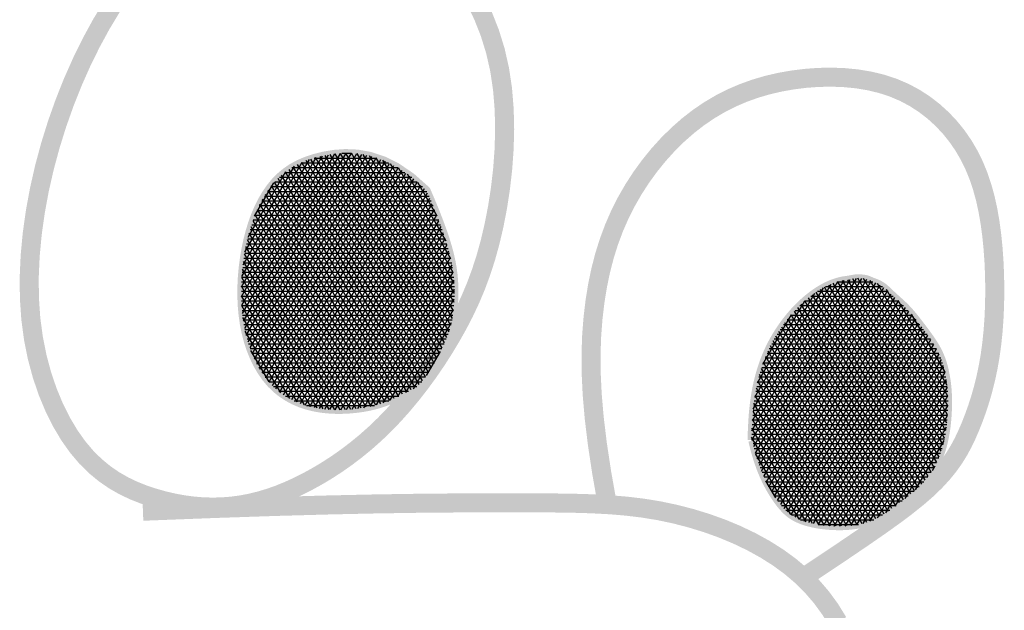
# Model space of a CAD drawing. Header units: feet. Extents: x 81 to 89.5, y 1935.2 to 1946.2.
# Tile 200 of 207: x 88.1554 to 88.2745, y 1937.1316 to 1937.203. Entities that reach past the tile are written whole.
import ezdxf

# ---------------------------------------------------------------- set-up
doc = ezdxf.new("R2010")
doc.units = ezdxf.units.FT
doc.header["$MEASUREMENT"] = 0
doc.layers.add('FACE', color=160, linetype='Continuous')

msp = doc.modelspace()

# ---------------------------------------------------------------- hatches: boundary and pattern name
at = {"layer": 'FACE', "linetype": 'Continuous'}
h = msp.add_hatch(dxfattribs=at)
h.set_pattern_fill('NET3', color=5, scale=0.004605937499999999, style=0)
h.set_pattern_definition([(0, (86.20943100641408, 1934.405467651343), (0, 0.0005757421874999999), []), (59.99999999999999, (86.20943100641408, 1934.405467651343), (-0.0004986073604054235, 0.00028787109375), []), (120, (86.20943100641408, 1934.405467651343), (-0.0004986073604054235, -0.0002878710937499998), [])])
h.paths.add_polyline_path([(88.20462108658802, 1937.182413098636), (88.20502820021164, 1937.18147187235), (88.20543608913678, 1937.180498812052), (88.20583680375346, 1937.179505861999), (88.20622239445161, 1937.178504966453), (88.20658491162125, 1937.177508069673), (88.20691640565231, 1937.176527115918), (88.20720892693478, 1937.175574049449), (88.20745452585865, 1937.174660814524), (88.20764759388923, 1937.173797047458), (88.20779188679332, 1937.17298315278), (88.20789350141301, 1937.17221722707), (88.20795853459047, 1937.171497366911), (88.2079930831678, 1937.170821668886), (88.20800324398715, 1937.170188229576), (88.20799511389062, 1937.169595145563), (88.20797478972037, 1937.169040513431), (88.20794697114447, 1937.168521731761), (88.20791076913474, 1937.168033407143), (88.20786389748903, 1937.167569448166), (88.2078040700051, 1937.16712376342), (88.20772900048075, 1937.166690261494), (88.2076364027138, 1937.166262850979), (88.20752399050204, 1937.165835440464), (88.20738947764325, 1937.165401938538), (88.2072314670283, 1937.164957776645), (88.20705211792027, 1937.164504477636), (88.20685447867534, 1937.164045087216), (88.20664159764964, 1937.163582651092), (88.20641652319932, 1937.163120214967), (88.20618230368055, 1937.162660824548), (88.20594198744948, 1937.162207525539), (88.20569862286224, 1937.161763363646), (88.20545486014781, 1937.161331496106), (88.2052117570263, 1937.160915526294), (88.20496997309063, 1937.160519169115), (88.20473016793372, 1937.160146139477), (88.20449300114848, 1937.159800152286), (88.20425913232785, 1937.159484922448), (88.20402922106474, 1937.159204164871), (88.20380392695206, 1937.158961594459), (88.20358321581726, 1937.158758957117), (88.2033642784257, 1937.158590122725), (88.20314361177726, 1937.158446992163), (88.20291771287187, 1937.158321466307), (88.20268307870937, 1937.158205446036), (88.2024362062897, 1937.158090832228), (88.20217359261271, 1937.157969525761), (88.2018917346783, 1937.157833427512), (88.20158677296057, 1937.157676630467), (88.2012534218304, 1937.157501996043), (88.20088603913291, 1937.157314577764), (88.20047898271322, 1937.157119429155), (88.2000266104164, 1937.156921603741), (88.19952328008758, 1937.156726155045), (88.19896334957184, 1937.156538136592), (88.1983411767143, 1937.156362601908), (88.19765381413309, 1937.156204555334), (88.19690909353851, 1937.156068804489), (88.19611754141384, 1937.155960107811), (88.19528968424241, 1937.155883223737), (88.19443604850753, 1937.155842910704), (88.19356716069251, 1937.155843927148), (88.19269354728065, 1937.155891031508), (88.19182573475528, 1937.15598898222), (88.19097312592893, 1937.156142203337), (88.19014062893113, 1937.156353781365), (88.18933202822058, 1937.15662646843), (88.18855110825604, 1937.156963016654), (88.18780165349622, 1937.15736617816), (88.1870874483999, 1937.157838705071), (88.18641227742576, 1937.15838334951), (88.18577992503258, 1937.159002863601), (88.18519381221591, 1937.159698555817), (88.18465590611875, 1937.160465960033), (88.1841678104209, 1937.161299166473), (88.18373112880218, 1937.162192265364), (88.18334746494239, 1937.16313934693), (88.18301842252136, 1937.164134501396), (88.1827456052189, 1937.165171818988), (88.18253061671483, 1937.166245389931), (88.18237436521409, 1937.167349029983), (88.1822749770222, 1937.168475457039), (88.18222988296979, 1937.169617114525), (88.18223651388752, 1937.17076644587), (88.18229230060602, 1937.171915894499), (88.18239467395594, 1937.173057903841), (88.1825410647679, 1937.174184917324), (88.18272890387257, 1937.175289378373), (88.1829561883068, 1937.176364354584), (88.18322317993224, 1937.177405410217), (88.18353070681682, 1937.178408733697), (88.18387959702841, 1937.179370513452), (88.1842706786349, 1937.180286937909), (88.18470477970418, 1937.181154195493), (88.18518272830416, 1937.181968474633), (88.1857053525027, 1937.182725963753), (88.18627476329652, 1937.183423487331), (88.18689820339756, 1937.184060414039), (88.18758419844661, 1937.184636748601), (88.18834127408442, 1937.185152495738), (88.18917795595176, 1937.185607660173), (88.19010276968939, 1937.186002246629), (88.19112424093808, 1937.186336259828), (88.1922508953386, 1937.186609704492), (88.19348842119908, 1937.186814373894), (88.19483115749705, 1937.186909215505), (88.19627060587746, 1937.186844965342), (88.1977982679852, 1937.186572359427), (88.19940564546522, 1937.186042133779), (88.20108423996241, 1937.185205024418), (88.20282555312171, 1937.184011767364)])
edge = h.paths.add_edge_path()
edge.add_line((88.24394079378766, 1937.152185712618), (88.24396928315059, 1937.153032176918))
edge.add_line((88.24396928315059, 1937.153032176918), (88.24400050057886, 1937.153766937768))
edge.add_line((88.24400050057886, 1937.153766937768), (88.24403409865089, 1937.154403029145))
edge.add_line((88.24403409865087, 1937.154403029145), (88.24406972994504, 1937.154953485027))
edge.add_line((88.24406972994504, 1937.154953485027), (88.24410704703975, 1937.155431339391))
edge.add_line((88.24410704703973, 1937.155431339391), (88.24414570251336, 1937.155849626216))
edge.add_line((88.24414570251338, 1937.155849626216), (88.24418534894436, 1937.156221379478))
edge.add_line((88.24418534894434, 1937.156221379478), (88.24422563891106, 1937.156559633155))
edge.add_line((88.24422563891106, 1937.156559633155), (88.24426631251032, 1937.156875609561))
edge.add_line((88.24426631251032, 1937.156875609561), (88.24430745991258, 1937.157173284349))
edge.add_line((88.24430745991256, 1937.157173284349), (88.24434925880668, 1937.15745482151))
edge.add_line((88.24434925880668, 1937.15745482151), (88.24439188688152, 1937.157722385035))
edge.add_line((88.24439188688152, 1937.157722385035), (88.24443552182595, 1937.157978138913))
edge.add_line((88.24443552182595, 1937.157978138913), (88.24448034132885, 1937.158224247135))
edge.add_line((88.24448034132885, 1937.158224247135), (88.24452652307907, 1937.15846287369))
edge.add_line((88.24452652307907, 1937.15846287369), (88.24457424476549, 1937.158696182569))
edge.add_line((88.24457424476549, 1937.158696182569), (88.24462364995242, 1937.158925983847))
edge.add_line((88.24462364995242, 1937.158925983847), (88.24467474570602, 1937.159152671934))
edge.add_line((88.24467474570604, 1937.159152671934), (88.24472750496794, 1937.159376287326))
edge.add_line((88.24472750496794, 1937.159376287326), (88.24478190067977, 1937.159596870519))
edge.add_line((88.24478190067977, 1937.159596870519), (88.24483790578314, 1937.159814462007))
edge.add_line((88.24483790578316, 1937.159814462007), (88.2448954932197, 1937.160029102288))
edge.add_line((88.24489549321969, 1937.160029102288), (88.24495463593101, 1937.160240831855))
edge.add_line((88.24495463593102, 1937.160240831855), (88.24501530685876, 1937.160449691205))
edge.add_line((88.24501530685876, 1937.160449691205), (88.24507747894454, 1937.160655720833))
edge.add_line((88.24507747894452, 1937.160655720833), (88.24514112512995, 1937.160858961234))
edge.add_line((88.24514112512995, 1937.160858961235), (88.24520621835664, 1937.161059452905))
edge.add_line((88.24520621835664, 1937.161059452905), (88.24527273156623, 1937.161257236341))
edge.add_line((88.24527273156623, 1937.161257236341), (88.24534063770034, 1937.161452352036))
edge.add_line((88.24534063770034, 1937.161452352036), (88.24540990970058, 1937.161644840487))
edge.add_line((88.24540990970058, 1937.161644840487), (88.2454805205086, 1937.16183474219))
edge.add_line((88.2454805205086, 1937.16183474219), (88.24555244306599, 1937.162022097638))
edge.add_line((88.24555244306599, 1937.162022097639), (88.24562565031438, 1937.16220694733))
edge.add_line((88.24562565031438, 1937.16220694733), (88.2457001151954, 1937.162389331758))
edge.add_line((88.2457001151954, 1937.162389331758), (88.24577581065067, 1937.16256929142))
edge.add_line((88.24577581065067, 1937.16256929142), (88.2458527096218, 1937.162746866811))
edge.add_line((88.24585270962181, 1937.162746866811), (88.24593078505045, 1937.162922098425))
edge.add_line((88.24593078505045, 1937.162922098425), (88.24601000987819, 1937.16309502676))
edge.add_line((88.24601000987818, 1937.16309502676), (88.24609035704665, 1937.16326569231))
edge.add_line((88.24609035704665, 1937.16326569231), (88.24617179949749, 1937.16343413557))
edge.add_line((88.24617179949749, 1937.16343413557), (88.2462543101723, 1937.163600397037))
edge.add_line((88.2462543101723, 1937.163600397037), (88.24633786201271, 1937.163764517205))
edge.add_line((88.24633786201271, 1937.163764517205), (88.24642242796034, 1937.16392653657))
edge.add_line((88.24642242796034, 1937.16392653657), (88.2465079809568, 1937.164086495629))
edge.add_line((88.2465079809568, 1937.164086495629), (88.24659449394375, 1937.164244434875))
edge.add_line((88.24659449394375, 1937.164244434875), (88.24668193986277, 1937.164400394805))
edge.add_line((88.24668193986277, 1937.164400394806), (88.2467702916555, 1937.164554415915))
edge.add_line((88.24677029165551, 1937.164554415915), (88.24685952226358, 1937.164706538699))
edge.add_line((88.24685952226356, 1937.164706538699), (88.24694960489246, 1937.164856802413))
edge.add_line((88.24694960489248, 1937.164856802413), (88.24704051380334, 1937.165005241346))
edge.add_line((88.24704051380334, 1937.165005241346), (88.24713222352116, 1937.165151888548))
edge.add_line((88.24713222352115, 1937.165151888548), (88.24722470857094, 1937.165296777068))
edge.add_line((88.24722470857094, 1937.165296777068), (88.24731794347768, 1937.165439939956))
edge.add_line((88.24731794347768, 1937.165439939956), (88.2474119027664, 1937.165581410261))
edge.add_line((88.2474119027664, 1937.165581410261), (88.2475065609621, 1937.165721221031))
edge.add_line((88.2475065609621, 1937.165721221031), (88.24760189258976, 1937.165859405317))
edge.add_line((88.24760189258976, 1937.165859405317), (88.24769787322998, 1937.165995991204))
edge.add_line((88.24769787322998, 1937.165995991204), (88.24779448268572, 1937.16613098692))
edge.add_line((88.24779448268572, 1937.16613098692), (88.24789170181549, 1937.166264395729))
edge.add_line((88.24789170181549, 1937.166264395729), (88.24798951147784, 1937.166396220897))
edge.add_line((88.24798951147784, 1937.166396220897), (88.24808789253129, 1937.166526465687))
edge.add_line((88.24808789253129, 1937.166526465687), (88.24818682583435, 1937.166655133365))
edge.add_line((88.24818682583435, 1937.166655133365), (88.2482862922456, 1937.166782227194))
edge.add_line((88.2482862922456, 1937.166782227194), (88.24838627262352, 1937.166907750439))
edge.add_line((88.24838627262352, 1937.166907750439), (88.24848674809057, 1937.167031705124))
edge.add_line((88.24848674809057, 1937.167031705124), (88.24858770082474, 1937.167154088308))
edge.add_line((88.24858770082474, 1937.167154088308), (88.24868911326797, 1937.167274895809))
edge.add_line((88.24868911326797, 1937.167274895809), (88.24879096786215, 1937.167394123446))
edge.add_line((88.24879096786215, 1937.167394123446), (88.2488932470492, 1937.167511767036))
edge.add_line((88.2488932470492, 1937.167511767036), (88.24899593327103, 1937.167627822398))
edge.add_line((88.24899593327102, 1937.167627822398), (88.24909900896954, 1937.167742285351))
edge.add_line((88.24909900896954, 1937.167742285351), (88.24920245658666, 1937.167855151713))
edge.add_line((88.24920245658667, 1937.167855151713), (88.24930625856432, 1937.167966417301))
edge.add_line((88.24930625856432, 1937.167966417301), (88.24941039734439, 1937.168076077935))
edge.add_line((88.24941039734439, 1937.168076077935), (88.2495148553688, 1937.168184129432))
edge.add_line((88.2495148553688, 1937.168184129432), (88.24961961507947, 1937.16829056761))
edge.add_line((88.24961961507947, 1937.16829056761), (88.2497246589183, 1937.168395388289))
edge.add_line((88.2497246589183, 1937.168395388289), (88.24982996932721, 1937.168498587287))
edge.add_line((88.24982996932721, 1937.168498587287), (88.2499355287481, 1937.168600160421))
edge.add_line((88.2499355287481, 1937.168600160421), (88.25004131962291, 1937.16870010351))
edge.add_line((88.25004131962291, 1937.16870010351), (88.25014732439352, 1937.168798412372))
edge.add_line((88.25014732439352, 1937.168798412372), (88.25025352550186, 1937.168895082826))
edge.add_line((88.25025352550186, 1937.168895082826), (88.25035990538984, 1937.168990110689))
edge.add_line((88.25035990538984, 1937.168990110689), (88.25046644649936, 1937.169083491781))
edge.add_line((88.25046644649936, 1937.169083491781), (88.25057313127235, 1937.169175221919))
edge.add_line((88.25057313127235, 1937.169175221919), (88.25067994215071, 1937.169265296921))
edge.add_line((88.25067994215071, 1937.169265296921), (88.25078686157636, 1937.169353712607))
edge.add_line((88.25078686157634, 1937.169353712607), (88.2508938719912, 1937.169440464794))
edge.add_line((88.2508938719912, 1937.169440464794), (88.25100095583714, 1937.1695255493))
edge.add_line((88.25100095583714, 1937.1695255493), (88.25110809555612, 1937.169608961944))
edge.add_line((88.25110809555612, 1937.169608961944), (88.25121527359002, 1937.169690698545))
edge.add_line((88.25121527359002, 1937.169690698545), (88.25132247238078, 1937.169770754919))
edge.add_line((88.25132247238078, 1937.169770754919), (88.25142967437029, 1937.169849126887))
edge.add_line((88.25142967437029, 1937.169849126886), (88.25153686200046, 1937.169925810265))
edge.add_line((88.25153686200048, 1937.169925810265), (88.25164401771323, 1937.170000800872))
edge.add_line((88.25164401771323, 1937.170000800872), (88.25175112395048, 1937.170074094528))
edge.add_line((88.25175112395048, 1937.170074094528), (88.25185816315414, 1937.170145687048))
edge.add_line((88.25185816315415, 1937.170145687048), (88.25196511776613, 1937.170215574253))
edge.add_line((88.25196511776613, 1937.170215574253), (88.25207197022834, 1937.170283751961))
edge.add_line((88.25207197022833, 1937.170283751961), (88.25217870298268, 1937.170350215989))
edge.add_line((88.25217870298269, 1937.170350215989), (88.2522852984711, 1937.170414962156))
edge.add_line((88.2522852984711, 1937.170414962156), (88.25239173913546, 1937.170477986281))
edge.add_line((88.25239173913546, 1937.170477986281), (88.25249800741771, 1937.17053928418))
edge.add_line((88.2524980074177, 1937.17053928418), (88.25260408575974, 1937.170598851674))
edge.add_line((88.25260408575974, 1937.170598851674), (88.25270995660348, 1937.17065668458))
edge.add_line((88.25270995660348, 1937.17065668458), (88.25281560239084, 1937.170712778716))
edge.add_line((88.25281560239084, 1937.170712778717), (88.25292100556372, 1937.170767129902))
edge.add_line((88.25292100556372, 1937.170767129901), (88.25302614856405, 1937.170819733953))
edge.add_line((88.25302614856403, 1937.170819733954), (88.2531310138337, 1937.170870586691))
edge.add_line((88.25313101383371, 1937.170870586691), (88.25323558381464, 1937.170919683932))
edge.add_line((88.25323558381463, 1937.170919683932), (88.25333984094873, 1937.170967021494))
edge.add_line((88.25333984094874, 1937.170967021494), (88.25344376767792, 1937.171012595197))
edge.add_line((88.25344376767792, 1937.171012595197), (88.25354734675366, 1937.171056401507))
edge.add_line((88.25354734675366, 1937.171056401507), (88.25365056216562, 1937.171098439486))
edge.add_line((88.2536505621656, 1937.171098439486), (88.25375339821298, 1937.171138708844))
edge.add_line((88.25375339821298, 1937.171138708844), (88.253855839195, 1937.171177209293))
edge.add_line((88.25385583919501, 1937.171177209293), (88.25395786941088, 1937.171213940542))
edge.add_line((88.25395786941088, 1937.171213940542), (88.25405947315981, 1937.171248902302))
edge.add_line((88.25405947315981, 1937.171248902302), (88.25416063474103, 1937.171282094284))
edge.add_line((88.25416063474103, 1937.171282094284), (88.25426133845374, 1937.171313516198))
edge.add_line((88.25426133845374, 1937.171313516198), (88.25436156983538, 1937.17134317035))
edge.add_line((88.25436156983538, 1937.17134317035), (88.25446131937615, 1937.171371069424))
edge.add_line((88.25446131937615, 1937.171371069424), (88.25456057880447, 1937.1713972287))
edge.add_line((88.25456057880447, 1937.1713972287), (88.25465933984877, 1937.171421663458))
edge.add_line((88.25465933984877, 1937.171421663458), (88.25475759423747, 1937.171444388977))
edge.add_line((88.25475759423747, 1937.171444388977), (88.254855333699, 1937.171465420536))
edge.add_line((88.25485533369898, 1937.171465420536), (88.25495254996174, 1937.171484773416))
edge.add_line((88.25495254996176, 1937.171484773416), (88.2550492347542, 1937.171502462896))
edge.add_line((88.25504923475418, 1937.171502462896), (88.25514536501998, 1937.171518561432))
edge.add_line((88.25514536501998, 1937.171518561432), (88.25524085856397, 1937.171533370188))
edge.add_line((88.25524085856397, 1937.171533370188), (88.2553356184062, 1937.171547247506))
edge.add_line((88.2553356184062, 1937.171547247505), (88.25542954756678, 1937.171560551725))
edge.add_line((88.25542954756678, 1937.171560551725), (88.2555225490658, 1937.171573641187))
edge.add_line((88.25552254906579, 1937.171573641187), (88.2556145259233, 1937.171586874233))
edge.add_line((88.25561452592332, 1937.171586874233), (88.25570538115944, 1937.171600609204))
edge.add_line((88.25570538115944, 1937.171600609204), (88.25579501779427, 1937.171615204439))
edge.add_line((88.25579501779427, 1937.171615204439), (88.25588339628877, 1937.171630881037))
edge.add_line((88.25588339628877, 1937.171630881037), (88.25597070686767, 1937.171647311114))
edge.add_line((88.25597070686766, 1937.171647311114), (88.25605719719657, 1937.171664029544))
edge.add_line((88.25605719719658, 1937.171664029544), (88.25614311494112, 1937.171680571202))
edge.add_line((88.25614311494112, 1937.171680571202), (88.25622870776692, 1937.17169647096))
edge.add_line((88.25622870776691, 1937.17169647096), (88.25631422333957, 1937.171711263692))
edge.add_line((88.25631422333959, 1937.171711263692), (88.25639990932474, 1937.171724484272))
edge.add_line((88.25639990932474, 1937.171724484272), (88.25648601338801, 1937.171735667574))
edge.add_line((88.25648601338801, 1937.171735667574), (88.25657274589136, 1937.171744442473))
edge.add_line((88.25657274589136, 1937.171744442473), (88.25666016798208, 1937.171750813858))
edge.add_line((88.25666016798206, 1937.171750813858), (88.25674830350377, 1937.171754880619))
edge.add_line((88.25674830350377, 1937.171754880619), (88.25683717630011, 1937.171756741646))
edge.add_line((88.25683717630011, 1937.171756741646), (88.25692681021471, 1937.171756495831))
edge.add_line((88.25692681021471, 1937.171756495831), (88.25701722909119, 1937.171754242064))
edge.add_line((88.25701722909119, 1937.171754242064), (88.2571084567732, 1937.171750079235))
edge.add_line((88.2571084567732, 1937.171750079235), (88.25720051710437, 1937.171744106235))
edge.add_line((88.25720051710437, 1937.171744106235), (88.25729332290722, 1937.171736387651))
edge.add_line((88.25729332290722, 1937.171736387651), (88.2573863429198, 1937.171726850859))
edge.add_line((88.2573863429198, 1937.171726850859), (88.2574789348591, 1937.17171538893))
edge.add_line((88.25747893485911, 1937.17171538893), (88.25757045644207, 1937.171701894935))
edge.add_line((88.25757045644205, 1937.171701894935), (88.25766026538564, 1937.171686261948))
edge.add_line((88.25766026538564, 1937.171686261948), (88.2577477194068, 1937.17166838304))
edge.add_line((88.2577477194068, 1937.17166838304), (88.2578321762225, 1937.171648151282))
edge.add_line((88.2578321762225, 1937.171648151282), (88.2579129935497, 1937.171625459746))
edge.add_line((88.2579129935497, 1937.171625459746), (88.25798974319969, 1937.171600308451))
edge.add_line((88.25798974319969, 1937.171600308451), (88.25806285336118, 1937.171573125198))
edge.add_line((88.25806285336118, 1937.171573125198), (88.25813296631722, 1937.171544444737))
edge.add_line((88.25813296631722, 1937.171544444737), (88.25820072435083, 1937.171514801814))
edge.add_line((88.25820072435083, 1937.171514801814), (88.25826676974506, 1937.171484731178))
edge.add_line((88.25826676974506, 1937.171484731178), (88.25833174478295, 1937.171454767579))
edge.add_line((88.25833174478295, 1937.171454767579), (88.25839629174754, 1937.171425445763))
edge.add_line((88.25839629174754, 1937.171425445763), (88.2584610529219, 1937.17139730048))
edge.add_line((88.2584610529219, 1937.17139730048), (88.25852658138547, 1937.171370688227))
edge.add_line((88.25852658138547, 1937.171370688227), (88.25859307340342, 1937.171345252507))
edge.add_line((88.25859307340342, 1937.171345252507), (88.25866063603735, 1937.171320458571))
edge.add_line((88.25866063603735, 1937.171320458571), (88.25872937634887, 1937.17129577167))
edge.add_line((88.25872937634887, 1937.17129577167), (88.25879940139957, 1937.171270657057))
edge.add_line((88.25879940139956, 1937.171270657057), (88.25887081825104, 1937.171244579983))
edge.add_line((88.25887081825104, 1937.171244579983), (88.2589437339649, 1937.1712170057))
edge.add_line((88.2589437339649, 1937.1712170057), (88.25901825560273, 1937.17118739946))
edge.add_line((88.25901825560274, 1937.17118739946), (88.25909441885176, 1937.171155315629))
edge.add_line((88.25909441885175, 1937.171155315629), (88.25917197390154, 1937.171120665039))
edge.add_line((88.25917197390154, 1937.171120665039), (88.25925059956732, 1937.171083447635))
edge.add_line((88.25925059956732, 1937.171083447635), (88.2593299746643, 1937.171043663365))
edge.add_line((88.2593299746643, 1937.171043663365), (88.25940977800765, 1937.171001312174))
edge.add_line((88.25940977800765, 1937.171001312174), (88.25948968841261, 1937.170956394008))
edge.add_line((88.25948968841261, 1937.170956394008), (88.25956938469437, 1937.170908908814))
edge.add_line((88.25956938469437, 1937.170908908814), (88.25964854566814, 1937.170858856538))
edge.add_line((88.25964854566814, 1937.170858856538), (88.25972688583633, 1937.170806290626))
edge.add_line((88.25972688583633, 1937.170806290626), (88.25980426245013, 1937.170751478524))
edge.add_line((88.25980426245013, 1937.170751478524), (88.25988056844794, 1937.170694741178))
edge.add_line((88.25988056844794, 1937.170694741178), (88.25995569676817, 1937.170636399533))
edge.add_line((88.25995569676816, 1937.170636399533), (88.26002954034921, 1937.170576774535))
edge.add_line((88.26002954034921, 1937.170576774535), (88.26010199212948, 1937.17051618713))
edge.add_line((88.26010199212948, 1937.17051618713), (88.26017294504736, 1937.170454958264))
edge.add_line((88.26017294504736, 1937.170454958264), (88.26024229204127, 1937.170393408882))
edge.add_line((88.26024229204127, 1937.170393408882), (88.26031003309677, 1937.170331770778))
edge.add_line((88.26031003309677, 1937.170331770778), (88.26037659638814, 1937.170269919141))
edge.add_line((88.26037659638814, 1937.170269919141), (88.26044251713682, 1937.170207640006))
edge.add_line((88.26044251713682, 1937.170207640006), (88.26050833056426, 1937.17014471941))
edge.add_line((88.26050833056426, 1937.17014471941), (88.2605745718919, 1937.170080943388))
edge.add_line((88.2605745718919, 1937.170080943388), (88.26064177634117, 1937.170016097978))
edge.add_line((88.26064177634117, 1937.170016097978), (88.26071047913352, 1937.169949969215))
edge.add_line((88.26071047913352, 1937.169949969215), (88.26078121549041, 1937.169882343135))
edge.add_line((88.26078121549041, 1937.169882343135), (88.26085462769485, 1937.169812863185))
edge.add_line((88.26085462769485, 1937.169812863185), (88.2609317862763, 1937.169740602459))
edge.add_line((88.2609317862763, 1937.169740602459), (88.26101386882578, 1937.169664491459))
edge.add_line((88.2610138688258, 1937.169664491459), (88.26110205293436, 1937.169583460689))
edge.add_line((88.26110205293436, 1937.169583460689), (88.26119751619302, 1937.169496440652))
edge.add_line((88.26119751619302, 1937.169496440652), (88.26130143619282, 1937.169402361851))
edge.add_line((88.26130143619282, 1937.169402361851), (88.2614149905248, 1937.169300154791))
edge.add_line((88.2614149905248, 1937.169300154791), (88.26153935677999, 1937.169188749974))
edge.add_line((88.26153935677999, 1937.169188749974), (88.26167528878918, 1937.16906726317))
edge.add_line((88.26167528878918, 1937.16906726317), (88.26182184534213, 1937.168935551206))
edge.add_line((88.26182184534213, 1937.168935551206), (88.26197766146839, 1937.168793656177))
edge.add_line((88.26197766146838, 1937.168793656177), (88.26214137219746, 1937.168641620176))
edge.add_line((88.26214137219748, 1937.168641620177), (88.26231161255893, 1937.168479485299))
edge.add_line((88.26231161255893, 1937.168479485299), (88.26248701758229, 1937.168307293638))
edge.add_line((88.26248701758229, 1937.168307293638), (88.26266622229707, 1937.168125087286))
edge.add_line((88.26266622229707, 1937.168125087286), (88.26284786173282, 1937.167932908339))
edge.add_line((88.26284786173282, 1937.167932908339), (88.26303105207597, 1937.167730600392))
edge.add_line((88.26303105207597, 1937.167730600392), (88.26321683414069, 1937.167517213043))
edge.add_line((88.26321683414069, 1937.167517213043), (88.26340672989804, 1937.167291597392))
edge.add_line((88.26340672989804, 1937.167291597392), (88.26360226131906, 1937.16705260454))
edge.add_line((88.26360226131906, 1937.16705260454), (88.26380495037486, 1937.166799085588))
edge.add_line((88.26380495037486, 1937.166799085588), (88.26401631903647, 1937.166529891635))
edge.add_line((88.26401631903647, 1937.166529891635), (88.26423788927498, 1937.166243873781))
edge.add_line((88.26423788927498, 1937.166243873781), (88.26447118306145, 1937.165939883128))
edge.add_line((88.26447118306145, 1937.165939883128), (88.26471668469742, 1937.165617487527))
edge.add_line((88.26471668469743, 1937.165617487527), (88.2649707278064, 1937.165279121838))
edge.add_line((88.2649707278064, 1937.165279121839), (88.26522860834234, 1937.164927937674))
edge.add_line((88.26522860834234, 1937.164927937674), (88.2654856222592, 1937.164567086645))
edge.add_line((88.2654856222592, 1937.164567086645), (88.26573706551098, 1937.164199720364))
edge.add_line((88.26573706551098, 1937.164199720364), (88.26597823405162, 1937.163828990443))
edge.add_line((88.26597823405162, 1937.163828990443), (88.2662044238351, 1937.163458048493))
edge.add_line((88.2662044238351, 1937.163458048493), (88.2664109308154, 1937.163090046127))
edge.add_line((88.2664109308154, 1937.163090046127), (88.26659421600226, 1937.162727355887))
edge.add_line((88.26659421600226, 1937.162727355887), (88.26675540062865, 1937.162369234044))
edge.add_line((88.26675540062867, 1937.162369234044), (88.26689677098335, 1937.162014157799))
edge.add_line((88.26689677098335, 1937.162014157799), (88.26702061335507, 1937.161660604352))
edge.add_line((88.26702061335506, 1937.161660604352), (88.26712921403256, 1937.161307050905))
edge.add_line((88.26712921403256, 1937.161307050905), (88.2672248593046, 1937.16095197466))
edge.add_line((88.26722485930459, 1937.16095197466), (88.26730983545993, 1937.160593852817))
edge.add_line((88.26730983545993, 1937.160593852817), (88.26738642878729, 1937.160231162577))
edge.add_line((88.26738642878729, 1937.160231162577), (88.26745641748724, 1937.159862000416))
edge.add_line((88.26745641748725, 1937.159862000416), (88.2675195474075, 1937.159482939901))
edge.add_line((88.26751954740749, 1937.159482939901), (88.26757505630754, 1937.159090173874))
edge.add_line((88.26757505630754, 1937.159090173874), (88.26762218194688, 1937.158679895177))
edge.add_line((88.26762218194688, 1937.158679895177), (88.26766016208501, 1937.158248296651))
edge.add_line((88.26766016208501, 1937.158248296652), (88.26768823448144, 1937.157791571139))
edge.add_line((88.26768823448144, 1937.157791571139), (88.26770563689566, 1937.157305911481))
edge.add_line((88.26770563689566, 1937.157305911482), (88.26771160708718, 1937.156787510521))
edge.add_line((88.26771160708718, 1937.156787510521), (88.26770525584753, 1937.156234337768))
edge.add_line((88.26770525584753, 1937.156234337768), (88.26768518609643, 1937.155651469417))
edge.add_line((88.26768518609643, 1937.155651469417), (88.26764987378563, 1937.155045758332))
edge.add_line((88.26764987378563, 1937.155045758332), (88.26759779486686, 1937.154424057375))
edge.add_line((88.26759779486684, 1937.154424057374), (88.26752742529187, 1937.153793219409))
edge.add_line((88.26752742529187, 1937.153793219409), (88.26743724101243, 1937.1531600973))
edge.add_line((88.26743724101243, 1937.1531600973), (88.26732571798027, 1937.15253154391))
edge.add_line((88.26732571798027, 1937.15253154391), (88.26719133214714, 1937.151914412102))
edge.add_line((88.26719133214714, 1937.151914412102), (88.26703281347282, 1937.151314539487))
edge.add_line((88.26703281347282, 1937.151314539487), (88.2668499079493, 1937.150733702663))
edge.add_line((88.2668499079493, 1937.150733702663), (88.26664261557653, 1937.150172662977))
edge.add_line((88.26664261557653, 1937.150172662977), (88.26641093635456, 1937.149632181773))
edge.add_line((88.26641093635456, 1937.149632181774), (88.26615487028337, 1937.149113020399))
edge.add_line((88.26615487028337, 1937.149113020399), (88.26587441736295, 1937.148615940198))
edge.add_line((88.26587441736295, 1937.148615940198), (88.26556957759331, 1937.148141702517))
edge.add_line((88.2655695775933, 1937.148141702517), (88.26524035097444, 1937.147691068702))
edge.add_line((88.26524035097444, 1937.147691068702), (88.26488724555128, 1937.147264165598))
edge.add_line((88.26488724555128, 1937.147264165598), (88.26451280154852, 1937.146858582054))
edge.add_line((88.26451280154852, 1937.146858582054), (88.26412006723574, 1937.146471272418))
edge.add_line((88.26412006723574, 1937.146471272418), (88.26371209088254, 1937.146099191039))
edge.add_line((88.26371209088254, 1937.146099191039), (88.26329192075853, 1937.145739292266))
edge.add_line((88.26329192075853, 1937.145739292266), (88.26286260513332, 1937.145388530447))
edge.add_line((88.26286260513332, 1937.145388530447), (88.2624271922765, 1937.145043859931))
edge.add_line((88.26242719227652, 1937.145043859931), (88.2619887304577, 1937.144702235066))
edge.add_line((88.2619887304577, 1937.144702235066), (88.26154937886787, 1937.144361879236))
edge.add_line((88.26154937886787, 1937.144361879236), (88.26110774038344, 1937.144026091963))
edge.add_line((88.26110774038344, 1937.144026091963), (88.2606615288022, 1937.143699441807))
edge.add_line((88.2606615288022, 1937.143699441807), (88.26020845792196, 1937.143386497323))
edge.add_line((88.26020845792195, 1937.143386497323), (88.25974624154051, 1937.14309182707))
edge.add_line((88.25974624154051, 1937.14309182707), (88.25927259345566, 1937.142819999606))
edge.add_line((88.25927259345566, 1937.142819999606), (88.25878522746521, 1937.142575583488))
edge.add_line((88.25878522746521, 1937.142575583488), (88.25828185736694, 1937.142363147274))
edge.add_line((88.25828185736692, 1937.142363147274), (88.25776108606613, 1937.142186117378))
edge.add_line((88.25776108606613, 1937.142186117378), (88.25722507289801, 1937.142043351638))
edge.add_line((88.25722507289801, 1937.142043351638), (88.25667686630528, 1937.141932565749))
edge.add_line((88.25667686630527, 1937.141932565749), (88.25611951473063, 1937.141851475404))
edge.add_line((88.25611951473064, 1937.141851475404), (88.25555606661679, 1937.141797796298))
edge.add_line((88.25555606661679, 1937.141797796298), (88.25498957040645, 1937.141769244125))
edge.add_line((88.25498957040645, 1937.141769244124), (88.2544230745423, 1937.141763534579))
edge.add_line((88.2544230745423, 1937.141763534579), (88.25385962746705, 1937.141778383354))
edge.add_line((88.25385962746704, 1937.141778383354), (88.25330227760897, 1937.141811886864))
edge.add_line((88.25330227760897, 1937.141811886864), (88.25275407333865, 1937.141863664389))
edge.add_line((88.25275407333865, 1937.141863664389), (88.25221806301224, 1937.14193371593))
edge.add_line((88.25221806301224, 1937.14193371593), (88.25169729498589, 1937.142022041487))
edge.add_line((88.25169729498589, 1937.142022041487), (88.25119481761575, 1937.142128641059))
edge.add_line((88.25119481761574, 1937.142128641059), (88.25071367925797, 1937.142253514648))
edge.add_line((88.25071367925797, 1937.142253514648), (88.25025692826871, 1937.142396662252))
edge.add_line((88.25025692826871, 1937.142396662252), (88.24982761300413, 1937.142558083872))
edge.add_line((88.24982761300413, 1937.142558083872), (88.24942725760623, 1937.142738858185))
edge.add_line((88.24942725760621, 1937.142738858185), (88.24905128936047, 1937.142944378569))
edge.add_line((88.24905128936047, 1937.142944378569), (88.24869361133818, 1937.143181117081))
edge.add_line((88.24869361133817, 1937.143181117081), (88.24834812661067, 1937.143455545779))
edge.add_line((88.24834812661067, 1937.143455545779), (88.24800873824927, 1937.143774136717))
edge.add_line((88.24800873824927, 1937.143774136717), (88.2476693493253, 1937.144143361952))
edge.add_line((88.2476693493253, 1937.144143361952), (88.24732386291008, 1937.14456969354))
edge.add_line((88.24732386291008, 1937.14456969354), (88.24696618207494, 1937.145059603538))
edge.add_line((88.24696618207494, 1937.145059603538), (88.2465923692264, 1937.145619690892))
edge.add_line((88.2465923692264, 1937.145619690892), (88.24620712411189, 1937.146257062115))
edge.add_line((88.24620712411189, 1937.146257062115), (88.24581730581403, 1937.146978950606))
edge.add_line((88.24581730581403, 1937.146978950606), (88.24542977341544, 1937.14779258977))
edge.add_line((88.24542977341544, 1937.14779258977), (88.24505138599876, 1937.148705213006))
edge.add_line((88.24505138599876, 1937.148705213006), (88.24468900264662, 1937.149724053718))
edge.add_line((88.24468900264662, 1937.149724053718), (88.24434948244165, 1937.150856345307))
edge.add_line((88.24434948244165, 1937.150856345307), (88.24403968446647, 1937.152109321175))

# ---------------------------------------------------------------- linework, layer by layer
at = {"layer": 'FACE', "color": 5}
for points, const_width in [([(88.21052965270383, 1937.205456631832), (88.21147329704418, 1937.203509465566), (88.21228697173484, 1937.201445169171), (88.21295782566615, 1937.199273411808), (88.2134730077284, 1937.197003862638), (88.21382424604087, 1937.194649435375), (88.21402158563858, 1937.192236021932), (88.2140796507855, 1937.189792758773), (88.21401306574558, 1937.187348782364), (88.21383645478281, 1937.184933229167), (88.21356444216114, 1937.182575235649), (88.21321165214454, 1937.180303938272), (88.21279270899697, 1937.178148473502), (88.21231985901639, 1937.1761303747), (88.21179583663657, 1937.174240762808), (88.21122099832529, 1937.17246315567), (88.21059570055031, 1937.170781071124), (88.20992029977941, 1937.169178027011), (88.20919515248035, 1937.167637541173), (88.2084206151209, 1937.166143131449), (88.20759704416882, 1937.16467831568), (88.20672530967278, 1937.163230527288), (88.20580833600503, 1937.161802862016), (88.20484956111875, 1937.160402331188), (88.20385242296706, 1937.159035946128), (88.20282035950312, 1937.157710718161), (88.2017568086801, 1937.15643365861), (88.20066520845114, 1937.155211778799), (88.1995489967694, 1937.154052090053), (88.19841173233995, 1937.152960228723), (88.19725745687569, 1937.151936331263), (88.19609033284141, 1937.150979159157), (88.19491452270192, 1937.150087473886), (88.19373418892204, 1937.149260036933), (88.19255349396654, 1937.148495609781), (88.19137660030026, 1937.147792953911), (88.190207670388, 1937.147150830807), (88.18904972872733, 1937.146568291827), (88.18790124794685, 1937.146045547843), (88.18675956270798, 1937.145583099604), (88.18562200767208, 1937.145181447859), (88.18448591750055, 1937.144841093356), (88.18334862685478, 1937.144562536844), (88.18220747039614, 1937.144346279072), (88.18105978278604, 1937.144192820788), (88.17990347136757, 1937.144102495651), (88.17873873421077, 1937.144074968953), (88.17756634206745, 1937.144109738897), (88.17638706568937, 1937.144206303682), (88.17520167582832, 1937.144364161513), (88.17401094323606, 1937.14458281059), (88.17281563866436, 1937.144861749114), (88.17161653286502, 1937.145200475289), (88.1704152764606, 1937.145601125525), (88.16921703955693, 1937.146076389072), (88.16802787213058, 1937.146641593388), (88.16685382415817, 1937.147312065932), (88.1657009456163, 1937.148103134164), (88.16457528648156, 1937.149030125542), (88.16348289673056, 1937.150108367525), (88.1624298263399, 1937.151353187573), (88.16142332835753, 1937.152775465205), (88.16047546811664, 1937.154368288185), (88.15959951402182, 1937.156120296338), (88.1588087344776, 1937.15802012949), (88.15811639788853, 1937.160056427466), (88.15753577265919, 1937.16221783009), (88.15708012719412, 1937.164492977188), (88.15676272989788, 1937.166870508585), (88.15659359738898, 1937.169338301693), (88.1565697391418, 1937.171881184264), (88.15668491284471, 1937.174483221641), (88.15693287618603, 1937.177128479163), (88.15730738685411, 1937.179801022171), (88.15780220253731, 1937.182484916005), (88.15841108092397, 1937.185164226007), (88.15912777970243, 1937.187823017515), (88.1599458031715, 1937.190445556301), (88.1608576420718, 1937.193016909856), (88.16185553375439, 1937.1955223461), (88.16293171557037, 1937.197947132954), (88.16407842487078, 1937.200276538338), (88.16528789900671, 1937.202495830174), (88.16655237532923, 1937.204590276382)], 0.002302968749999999), ([(88.2265044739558, 1937.144376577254), (88.22581965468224, 1937.148235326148), (88.22529384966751, 1937.151714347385), (88.22491445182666, 1937.15485579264), (88.22466885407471, 1937.157701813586), (88.22454444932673, 1937.160294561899), (88.22452863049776, 1937.162676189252), (88.22460879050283, 1937.164888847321), (88.224772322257, 1937.166974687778), (88.22500900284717, 1937.16896970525), (88.22531814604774, 1937.170885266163), (88.22570144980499, 1937.172726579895), (88.22616061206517, 1937.174498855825), (88.22669733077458, 1937.176207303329), (88.22731330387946, 1937.177857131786), (88.22801022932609, 1937.179453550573), (88.22878980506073, 1937.181001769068), (88.2296523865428, 1937.18250488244), (88.23059295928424, 1937.18395752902), (88.23160516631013, 1937.18535223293), (88.23268265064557, 1937.186681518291), (88.23381905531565, 1937.187937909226), (88.23500802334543, 1937.189113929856), (88.23624319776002, 1937.190202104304), (88.2375182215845, 1937.191194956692), (88.23882769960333, 1937.192086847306), (88.24017008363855, 1937.192879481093), (88.24154478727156, 1937.193576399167), (88.24295122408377, 1937.19418114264), (88.2443888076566, 1937.194697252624), (88.24585695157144, 1937.195128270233), (88.2473550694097, 1937.195477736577), (88.2488825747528, 1937.195749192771), (88.25043690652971, 1937.195944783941), (88.25200760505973, 1937.196061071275), (88.25358223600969, 1937.196093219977), (88.25514836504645, 1937.19603639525), (88.25669355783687, 1937.195885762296), (88.25820538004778, 1937.195636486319), (88.25967139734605, 1937.195283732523), (88.26107917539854, 1937.194822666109), (88.26241793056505, 1937.194250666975), (88.26368348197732, 1937.193573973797), (88.26487329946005, 1937.192801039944), (88.2659848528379, 1937.191940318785), (88.26701561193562, 1937.191000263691), (88.26796304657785, 1937.18998932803), (88.2688246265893, 1937.188915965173), (88.26959782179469, 1937.187788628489), (88.27028147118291, 1937.186614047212), (88.2708798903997, 1937.185392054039), (88.27139876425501, 1937.184120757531), (88.27184377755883, 1937.182798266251), (88.2722206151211, 1937.181422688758), (88.27253496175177, 1937.179992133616), (88.27279250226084, 1937.178504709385), (88.27299892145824, 1937.176958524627), (88.27315895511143, 1937.175354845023), (88.27327354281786, 1937.173707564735), (88.27334267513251, 1937.172033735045), (88.27336634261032, 1937.170350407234), (88.27334453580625, 1937.168674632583), (88.27327724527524, 1937.167023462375), (88.27316446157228, 1937.16541394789), (88.27300617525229, 1937.16386314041), (88.27280301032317, 1937.162384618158), (88.27255812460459, 1937.160978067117), (88.27227530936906, 1937.159639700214), (88.27195835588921, 1937.158365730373), (88.27161105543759, 1937.157152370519), (88.27123719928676, 1937.155995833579), (88.27084057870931, 1937.154892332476), (88.27042498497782, 1937.153838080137), (88.26999089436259, 1937.152828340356), (88.26952552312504, 1937.151854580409), (88.26901277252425, 1937.150907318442), (88.2684365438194, 1937.1499770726), (88.2677807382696, 1937.149054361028), (88.26702925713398, 1937.148129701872), (88.26616600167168, 1937.147193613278), (88.26517487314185, 1937.14623661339), (88.26403877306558, 1937.145246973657), (88.26273660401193, 1937.144203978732), (88.26124626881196, 1937.143084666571), (88.25954567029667, 1937.141866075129), (88.25761271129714, 1937.140525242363), (88.25542529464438, 1937.139039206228), (88.25296132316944, 1937.13738500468), (88.25019869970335, 1937.135539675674)], 0.002302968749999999), ([(88.20462108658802, 1937.182413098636), (88.20502820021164, 1937.18147187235), (88.20543608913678, 1937.180498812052), (88.20583680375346, 1937.179505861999), (88.20622239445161, 1937.178504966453), (88.20658491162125, 1937.177508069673), (88.20691640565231, 1937.176527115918), (88.20720892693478, 1937.175574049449), (88.20745452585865, 1937.174660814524), (88.20764759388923, 1937.173797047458), (88.20779188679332, 1937.17298315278), (88.20789350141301, 1937.17221722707), (88.20795853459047, 1937.171497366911), (88.2079930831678, 1937.170821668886), (88.20800324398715, 1937.170188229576), (88.20799511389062, 1937.169595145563), (88.20797478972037, 1937.169040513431), (88.20794697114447, 1937.168521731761), (88.20791076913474, 1937.168033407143), (88.20786389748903, 1937.167569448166), (88.2078040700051, 1937.16712376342), (88.20772900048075, 1937.166690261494), (88.2076364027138, 1937.166262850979), (88.20752399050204, 1937.165835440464), (88.20738947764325, 1937.165401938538), (88.2072314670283, 1937.164957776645), (88.20705211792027, 1937.164504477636), (88.20685447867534, 1937.164045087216), (88.20664159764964, 1937.163582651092), (88.20641652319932, 1937.163120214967), (88.20618230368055, 1937.162660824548), (88.20594198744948, 1937.162207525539), (88.20569862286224, 1937.161763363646), (88.20545486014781, 1937.161331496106), (88.2052117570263, 1937.160915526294), (88.20496997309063, 1937.160519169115), (88.20473016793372, 1937.160146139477), (88.20449300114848, 1937.159800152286), (88.20425913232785, 1937.159484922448), (88.20402922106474, 1937.159204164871), (88.20380392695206, 1937.158961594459), (88.20358321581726, 1937.158758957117), (88.2033642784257, 1937.158590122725), (88.20314361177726, 1937.158446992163), (88.20291771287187, 1937.158321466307), (88.20268307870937, 1937.158205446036), (88.2024362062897, 1937.158090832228), (88.20217359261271, 1937.157969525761), (88.2018917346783, 1937.157833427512), (88.20158677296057, 1937.157676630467), (88.2012534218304, 1937.157501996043), (88.20088603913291, 1937.157314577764), (88.20047898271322, 1937.157119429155), (88.2000266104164, 1937.156921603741), (88.19952328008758, 1937.156726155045), (88.19896334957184, 1937.156538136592), (88.1983411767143, 1937.156362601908), (88.19765381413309, 1937.156204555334), (88.19690909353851, 1937.156068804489), (88.19611754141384, 1937.155960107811), (88.19528968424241, 1937.155883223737), (88.19443604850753, 1937.155842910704), (88.19356716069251, 1937.155843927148), (88.19269354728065, 1937.155891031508), (88.19182573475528, 1937.15598898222), (88.19097312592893, 1937.156142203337), (88.19014062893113, 1937.156353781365), (88.18933202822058, 1937.15662646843), (88.18855110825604, 1937.156963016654), (88.18780165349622, 1937.15736617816), (88.1870874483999, 1937.157838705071), (88.18641227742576, 1937.15838334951), (88.18577992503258, 1937.159002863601), (88.18519381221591, 1937.159698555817), (88.18465590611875, 1937.160465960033), (88.1841678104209, 1937.161299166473), (88.18373112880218, 1937.162192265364), (88.18334746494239, 1937.16313934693), (88.18301842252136, 1937.164134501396), (88.1827456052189, 1937.165171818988), (88.18253061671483, 1937.166245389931), (88.18237436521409, 1937.167349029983), (88.1822749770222, 1937.168475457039), (88.18222988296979, 1937.169617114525), (88.18223651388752, 1937.17076644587), (88.18229230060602, 1937.171915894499), (88.18239467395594, 1937.173057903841), (88.1825410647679, 1937.174184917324), (88.18272890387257, 1937.175289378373), (88.1829561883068, 1937.176364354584), (88.18322317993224, 1937.177405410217), (88.18353070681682, 1937.178408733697), (88.18387959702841, 1937.179370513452), (88.1842706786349, 1937.180286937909), (88.18470477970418, 1937.181154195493), (88.18518272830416, 1937.181968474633), (88.1857053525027, 1937.182725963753), (88.18627476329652, 1937.183423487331), (88.18689820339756, 1937.184060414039), (88.18758419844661, 1937.184636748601), (88.18834127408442, 1937.185152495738), (88.18917795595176, 1937.185607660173), (88.19010276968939, 1937.186002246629), (88.19112424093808, 1937.186336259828), (88.1922508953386, 1937.186609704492), (88.19348842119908, 1937.186814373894), (88.19483115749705, 1937.186909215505), (88.19627060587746, 1937.186844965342), (88.1977982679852, 1937.186572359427), (88.19940564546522, 1937.186042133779), (88.20108423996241, 1937.185205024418), (88.20282555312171, 1937.184011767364), (88.20462108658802, 1937.182413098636)], 0.0009694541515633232), ([(88.24394079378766, 1937.152185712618), (88.24396928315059, 1937.153032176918), (88.24400050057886, 1937.153766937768), (88.24403409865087, 1937.154403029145), (88.24406972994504, 1937.154953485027), (88.24410704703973, 1937.155431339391), (88.24414570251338, 1937.155849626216), (88.24418534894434, 1937.156221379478), (88.24422563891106, 1937.156559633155), (88.24426631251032, 1937.156875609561), (88.24430745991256, 1937.157173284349), (88.24434925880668, 1937.15745482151), (88.24439188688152, 1937.157722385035), (88.24443552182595, 1937.157978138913), (88.24448034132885, 1937.158224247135), (88.24452652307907, 1937.15846287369), (88.24457424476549, 1937.158696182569), (88.24462364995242, 1937.158925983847), (88.24467474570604, 1937.159152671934), (88.24472750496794, 1937.159376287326), (88.24478190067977, 1937.159596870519), (88.24483790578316, 1937.159814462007), (88.24489549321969, 1937.160029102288), (88.24495463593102, 1937.160240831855), (88.24501530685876, 1937.160449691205), (88.24507747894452, 1937.160655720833), (88.24514112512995, 1937.160858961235), (88.24520621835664, 1937.161059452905), (88.24527273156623, 1937.161257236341), (88.24534063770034, 1937.161452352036), (88.24540990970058, 1937.161644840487), (88.2454805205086, 1937.16183474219), (88.24555244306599, 1937.162022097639), (88.24562565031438, 1937.16220694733), (88.2457001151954, 1937.162389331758), (88.24577581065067, 1937.16256929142), (88.24585270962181, 1937.162746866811), (88.24593078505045, 1937.162922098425), (88.24601000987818, 1937.16309502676), (88.24609035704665, 1937.16326569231), (88.24617179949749, 1937.16343413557), (88.2462543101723, 1937.163600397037), (88.24633786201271, 1937.163764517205), (88.24642242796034, 1937.16392653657), (88.2465079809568, 1937.164086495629), (88.24659449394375, 1937.164244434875), (88.24668193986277, 1937.164400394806), (88.24677029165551, 1937.164554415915), (88.24685952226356, 1937.164706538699), (88.24694960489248, 1937.164856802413), (88.24704051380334, 1937.165005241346), (88.24713222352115, 1937.165151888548), (88.24722470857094, 1937.165296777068), (88.24731794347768, 1937.165439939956), (88.2474119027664, 1937.165581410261), (88.2475065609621, 1937.165721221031), (88.24760189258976, 1937.165859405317), (88.24769787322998, 1937.165995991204), (88.24779448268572, 1937.16613098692), (88.24789170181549, 1937.166264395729), (88.24798951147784, 1937.166396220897), (88.24808789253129, 1937.166526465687), (88.24818682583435, 1937.166655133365), (88.2482862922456, 1937.166782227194), (88.24838627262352, 1937.166907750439), (88.24848674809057, 1937.167031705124), (88.24858770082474, 1937.167154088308), (88.24868911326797, 1937.167274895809), (88.24879096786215, 1937.167394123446), (88.2488932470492, 1937.167511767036), (88.24899593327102, 1937.167627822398), (88.24909900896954, 1937.167742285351), (88.24920245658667, 1937.167855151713), (88.24930625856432, 1937.167966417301), (88.24941039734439, 1937.168076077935), (88.2495148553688, 1937.168184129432), (88.24961961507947, 1937.16829056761), (88.2497246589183, 1937.168395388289), (88.24982996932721, 1937.168498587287), (88.2499355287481, 1937.168600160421), (88.25004131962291, 1937.16870010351), (88.25014732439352, 1937.168798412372), (88.25025352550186, 1937.168895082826), (88.25035990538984, 1937.168990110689), (88.25046644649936, 1937.169083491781), (88.25057313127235, 1937.169175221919), (88.25067994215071, 1937.169265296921), (88.25078686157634, 1937.169353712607), (88.2508938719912, 1937.169440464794), (88.25100095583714, 1937.1695255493), (88.25110809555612, 1937.169608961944), (88.25121527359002, 1937.169690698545), (88.25132247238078, 1937.169770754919), (88.25142967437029, 1937.169849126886), (88.25153686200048, 1937.169925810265), (88.25164401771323, 1937.170000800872), (88.25175112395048, 1937.170074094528), (88.25185816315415, 1937.170145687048), (88.25196511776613, 1937.170215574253), (88.25207197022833, 1937.170283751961), (88.25217870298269, 1937.170350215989), (88.2522852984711, 1937.170414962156), (88.25239173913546, 1937.170477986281), (88.2524980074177, 1937.17053928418), (88.25260408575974, 1937.170598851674), (88.25270995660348, 1937.17065668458), (88.25281560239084, 1937.170712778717), (88.25292100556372, 1937.170767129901), (88.25302614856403, 1937.170819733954), (88.25313101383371, 1937.170870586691), (88.25323558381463, 1937.170919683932), (88.25333984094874, 1937.170967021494), (88.25344376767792, 1937.171012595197), (88.25354734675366, 1937.171056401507), (88.2536505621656, 1937.171098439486), (88.25375339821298, 1937.171138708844), (88.25385583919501, 1937.171177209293), (88.25395786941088, 1937.171213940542), (88.25405947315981, 1937.171248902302), (88.25416063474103, 1937.171282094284), (88.25426133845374, 1937.171313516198), (88.25436156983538, 1937.17134317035), (88.25446131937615, 1937.171371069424), (88.25456057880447, 1937.1713972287), (88.25465933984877, 1937.171421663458), (88.25475759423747, 1937.171444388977), (88.25485533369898, 1937.171465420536), (88.25495254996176, 1937.171484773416), (88.25504923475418, 1937.171502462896), (88.25514536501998, 1937.171518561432), (88.25524085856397, 1937.171533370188), (88.2553356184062, 1937.171547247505), (88.25542954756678, 1937.171560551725), (88.25552254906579, 1937.171573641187), (88.25561452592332, 1937.171586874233), (88.25570538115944, 1937.171600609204), (88.25579501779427, 1937.171615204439), (88.25588339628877, 1937.171630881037), (88.25597070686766, 1937.171647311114), (88.25605719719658, 1937.171664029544), (88.25614311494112, 1937.171680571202), (88.25622870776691, 1937.17169647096), (88.25631422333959, 1937.171711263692), (88.25639990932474, 1937.171724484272), (88.25648601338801, 1937.171735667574), (88.25657274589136, 1937.171744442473), (88.25666016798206, 1937.171750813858), (88.25674830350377, 1937.171754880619), (88.25683717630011, 1937.171756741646), (88.25692681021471, 1937.171756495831), (88.25701722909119, 1937.171754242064), (88.2571084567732, 1937.171750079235), (88.25720051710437, 1937.171744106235), (88.25729332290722, 1937.171736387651), (88.2573863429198, 1937.171726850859), (88.25747893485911, 1937.17171538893), (88.25757045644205, 1937.171701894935), (88.25766026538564, 1937.171686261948), (88.2577477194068, 1937.17166838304), (88.2578321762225, 1937.171648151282), (88.2579129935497, 1937.171625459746), (88.25798974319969, 1937.171600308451), (88.25806285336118, 1937.171573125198), (88.25813296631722, 1937.171544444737), (88.25820072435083, 1937.171514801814), (88.25826676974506, 1937.171484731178), (88.25833174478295, 1937.171454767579), (88.25839629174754, 1937.171425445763), (88.2584610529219, 1937.17139730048), (88.25852658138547, 1937.171370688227), (88.25859307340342, 1937.171345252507), (88.25866063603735, 1937.171320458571), (88.25872937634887, 1937.17129577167), (88.25879940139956, 1937.171270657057), (88.25887081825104, 1937.171244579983), (88.2589437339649, 1937.1712170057), (88.25901825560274, 1937.17118739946), (88.25909441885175, 1937.171155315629), (88.25917197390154, 1937.171120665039), (88.25925059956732, 1937.171083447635), (88.2593299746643, 1937.171043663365), (88.25940977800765, 1937.171001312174), (88.25948968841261, 1937.170956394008), (88.25956938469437, 1937.170908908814), (88.25964854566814, 1937.170858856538), (88.25972688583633, 1937.170806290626), (88.25980426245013, 1937.170751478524), (88.25988056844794, 1937.170694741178), (88.25995569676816, 1937.170636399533), (88.26002954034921, 1937.170576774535), (88.26010199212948, 1937.17051618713), (88.26017294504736, 1937.170454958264), (88.26024229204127, 1937.170393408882), (88.26031003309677, 1937.170331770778), (88.26037659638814, 1937.170269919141), (88.26044251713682, 1937.170207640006), (88.26050833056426, 1937.17014471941), (88.2605745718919, 1937.170080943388), (88.26064177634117, 1937.170016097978), (88.26071047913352, 1937.169949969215), (88.26078121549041, 1937.169882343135), (88.26085462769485, 1937.169812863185), (88.2609317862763, 1937.169740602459), (88.2610138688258, 1937.169664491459), (88.26110205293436, 1937.169583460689), (88.26119751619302, 1937.169496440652), (88.26130143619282, 1937.169402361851), (88.2614149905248, 1937.169300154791), (88.26153935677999, 1937.169188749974), (88.26167528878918, 1937.16906726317), (88.26182184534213, 1937.168935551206), (88.26197766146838, 1937.168793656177), (88.26214137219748, 1937.168641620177), (88.26231161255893, 1937.168479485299), (88.26248701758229, 1937.168307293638), (88.26266622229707, 1937.168125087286), (88.26284786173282, 1937.167932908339), (88.26303105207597, 1937.167730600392), (88.26321683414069, 1937.167517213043), (88.26340672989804, 1937.167291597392), (88.26360226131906, 1937.16705260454), (88.26380495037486, 1937.166799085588), (88.26401631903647, 1937.166529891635), (88.26423788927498, 1937.166243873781), (88.26447118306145, 1937.165939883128), (88.26471668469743, 1937.165617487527), (88.2649707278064, 1937.165279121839), (88.26522860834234, 1937.164927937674), (88.2654856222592, 1937.164567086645), (88.26573706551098, 1937.164199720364), (88.26597823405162, 1937.163828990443), (88.2662044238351, 1937.163458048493), (88.2664109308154, 1937.163090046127), (88.26659421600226, 1937.162727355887), (88.26675540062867, 1937.162369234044), (88.26689677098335, 1937.162014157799), (88.26702061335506, 1937.161660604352), (88.26712921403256, 1937.161307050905), (88.26722485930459, 1937.16095197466), (88.26730983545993, 1937.160593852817), (88.26738642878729, 1937.160231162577), (88.26745641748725, 1937.159862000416), (88.26751954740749, 1937.159482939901), (88.26757505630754, 1937.159090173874), (88.26762218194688, 1937.158679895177), (88.26766016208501, 1937.158248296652), (88.26768823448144, 1937.157791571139), (88.26770563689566, 1937.157305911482), (88.26771160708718, 1937.156787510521), (88.26770525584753, 1937.156234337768), (88.26768518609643, 1937.155651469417), (88.26764987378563, 1937.155045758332), (88.26759779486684, 1937.154424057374), (88.26752742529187, 1937.153793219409), (88.26743724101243, 1937.1531600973), (88.26732571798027, 1937.15253154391), (88.26719133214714, 1937.151914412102), (88.26703281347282, 1937.151314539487), (88.2668499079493, 1937.150733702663), (88.26664261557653, 1937.150172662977), (88.26641093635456, 1937.149632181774), (88.26615487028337, 1937.149113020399), (88.26587441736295, 1937.148615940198), (88.2655695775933, 1937.148141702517), (88.26524035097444, 1937.147691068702), (88.26488724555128, 1937.147264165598), (88.26451280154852, 1937.146858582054), (88.26412006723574, 1937.146471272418), (88.26371209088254, 1937.146099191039), (88.26329192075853, 1937.145739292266), (88.26286260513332, 1937.145388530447), (88.26242719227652, 1937.145043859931), (88.2619887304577, 1937.144702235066), (88.26154937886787, 1937.144361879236), (88.26110774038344, 1937.144026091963), (88.2606615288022, 1937.143699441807), (88.26020845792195, 1937.143386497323), (88.25974624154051, 1937.14309182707), (88.25927259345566, 1937.142819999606), (88.25878522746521, 1937.142575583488), (88.25828185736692, 1937.142363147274), (88.25776108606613, 1937.142186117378), (88.25722507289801, 1937.142043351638), (88.25667686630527, 1937.141932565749), (88.25611951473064, 1937.141851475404), (88.25555606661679, 1937.141797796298), (88.25498957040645, 1937.141769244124), (88.2544230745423, 1937.141763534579), (88.25385962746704, 1937.141778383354), (88.25330227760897, 1937.141811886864), (88.25275407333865, 1937.141863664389), (88.25221806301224, 1937.14193371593), (88.25169729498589, 1937.142022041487), (88.25119481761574, 1937.142128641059), (88.25071367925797, 1937.142253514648), (88.25025692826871, 1937.142396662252), (88.24982761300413, 1937.142558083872), (88.24942725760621, 1937.142738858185), (88.24905128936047, 1937.142944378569), (88.24869361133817, 1937.143181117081), (88.24834812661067, 1937.143455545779), (88.24800873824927, 1937.143774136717), (88.2476693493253, 1937.144143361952), (88.24732386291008, 1937.14456969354), (88.24696618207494, 1937.145059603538), (88.2465923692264, 1937.145619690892), (88.24620712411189, 1937.146257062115), (88.24581730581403, 1937.146978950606), (88.24542977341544, 1937.14779258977), (88.24505138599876, 1937.148705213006), (88.24468900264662, 1937.149724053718), (88.24434948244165, 1937.150856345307), (88.24403968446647, 1937.152109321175)], 0.0009694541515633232), ([(88.17032673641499, 1937.143576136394), (88.17894286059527, 1937.143908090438), (88.18642082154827, 1937.144158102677), (88.19288315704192, 1937.144337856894), (88.19845240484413, 1937.144459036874), (88.20325110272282, 1937.144533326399), (88.2074017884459, 1937.144572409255), (88.21102699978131, 1937.144587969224), (88.21424927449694, 1937.14459169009), (88.21717657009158, 1937.14459141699), (88.21985852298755, 1937.144579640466), (88.22233018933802, 1937.14454501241), (88.22462662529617, 1937.144476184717), (88.22678288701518, 1937.144361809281), (88.22883403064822, 1937.144190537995), (88.23081511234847, 1937.143951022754), (88.23276118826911, 1937.14363191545), (88.23469926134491, 1937.14322407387), (88.23662412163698, 1937.142727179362), (88.238522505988, 1937.142143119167), (88.24038115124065, 1937.141473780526), (88.24218679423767, 1937.14072105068), (88.2439261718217, 1937.139886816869), (88.24558602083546, 1937.138972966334), (88.24715307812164, 1937.137981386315), (88.24861660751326, 1937.136912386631), (88.24997598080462, 1937.135759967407), (88.25123309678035, 1937.134516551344), (88.2523898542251, 1937.133174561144), (88.25344815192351, 1937.131726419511), (88.25440988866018, 1937.130164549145)], 0.002302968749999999)]:
    msp.add_lwpolyline(points, dxfattribs=dict(at, const_width=const_width))

doc.saveas('drawing.dxf')
